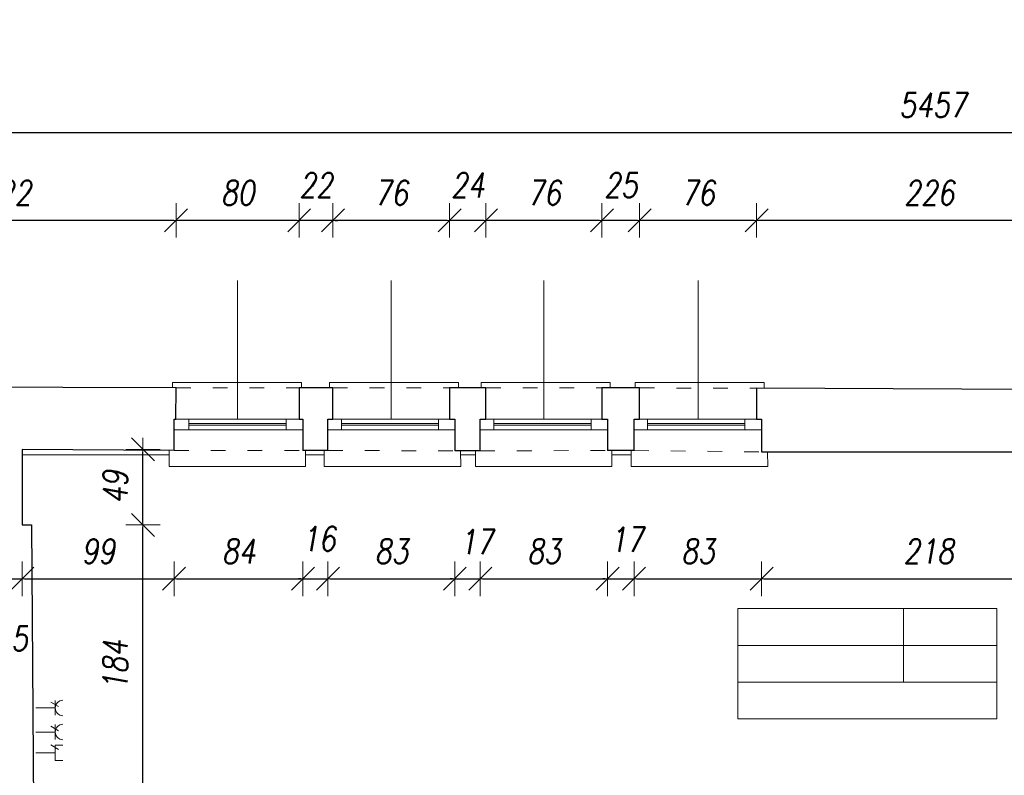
# Model space of a CAD drawing. Header units: millimetres. Extents: x -58431 to 28973, y -32170 to 9431.
# Tile 24 of 54: x -34707 to -28274, y -4259 to 677. Entities that reach past the tile are written whole.
import ezdxf

# ---------------------------------------------------------------- set-up
doc = ezdxf.new("R2010")
doc.units = ezdxf.units.MM
doc.header["$LTSCALE"] = 8
doc.linetypes.add('ACAD_ISO03W100', pattern=[30, 12, -18])
doc.layers.get('Defpoints').update_dxf_attribs({"lineweight": 0})
for name, color, linetype, lineweight in [('A_DIMEN', 7, 'Continuous', 0), ('BAM_OPISY POWIERZCHNI', 40, 'Continuous', 0), ('instalacje', 6, 'Continuous', 0), ('piętro_dzwi i okna', 3, 'Continuous', 0), ('piętro_parapet', 6, 'Continuous', 0), ('piętro_podciąg', 2, 'ACAD_ISO03W100', 0), ('piętro_rzut', 7, 'Continuous', 30), ('piętro_widok', 4, 'Continuous', 0), ('wymiarowanie', 4, 'Continuous', 0)]:
    doc.layers.add(name, color=color, linetype=linetype, lineweight=lineweight)
doc.styles.add('ROMANS1', font='romans.shx', dxfattribs={"width": 0.8, "oblique": 10})
doc.dimstyles.new('NARCH100', dxfattribs={"dimscale": 100, "dimtxt": 1.6, "dimasz": 0.15, "dimexe": 0, "dimexo": 0, "dimgap": 1, "dimtad": 1, "dimdec": 0, "dimlfac": 0.1, "dimrnd": 1, "dimdsep": 46, "dimtxsty": 'ROMANS1', "dimblk": 'wym', "dimcen": -1.5, "dimse1": 1, "dimse2": 1, "dimclrd": 4, "dimclre": 4, "dimclrt": 3, "dimadec": 0, "dimazin": 0, "dimtfac": 0.04, "dimtdec": 0, "dimtmove": 2, "dimatfit": 3, "dimldrblk": 'wym', "dimfxl": 0, "dimtolj": 1, "dimarcsym": 0})

# ---------------------------------------------------------------- blocks, each defined once
blk = doc.blocks.new('wym')
at = {"layer": 'A_DIMEN', "color": 4, "ltscale": 100}
for p, q in [((-5, -5), (5, 5)), ((0, -7.5), (0, 7.5)), ((-5, 0), (5, 0))]:
    blk.add_line(p, q, dxfattribs=at)
blk = doc.blocks.new('*D151')
at = {"layer": 'Defpoints', "color": 0, "transparency": 16777216}
for p in [(-29892.7, -634.4), (-29892.7, -1729.4), (-27637, -1740.9)]:
    blk.add_point(p, dxfattribs=at)
at = {"layer": 'piętro_widok', "color": 4, "lineweight": -2, "transparency": 16777216}
blk.add_line((-27652, -634.4), (-29877.7, -634.4), dxfattribs=at)
at = {"layer": 'piętro_widok', "color": 4, "lineweight": -2, "transparency": 16777216, "xscale": 15, "yscale": 15, "zscale": 15}
for p, rotation in [((-29892.7, -634.4), 179.9999999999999), ((-27637, -634.4), 359.9999999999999)]:
    blk.add_blockref('wym', p, dxfattribs=dict(at, rotation=rotation))
at = {"layer": 'piętro_widok', "color": 3, "transparency": 16777216, "insert": (-28764.8, -454.4), "char_height": 160, "attachment_point": 5, "style": 'ROMANS1'}
blk.add_mtext('\\A1;226', dxfattribs=at)
blk = doc.blocks.new('*D152')
at = {"layer": 'Defpoints', "color": 0, "transparency": 16777216}
for p in [(-30656.7, -634.4), (-30656.7, -1728.9), (-29892.7, -1729.4)]:
    blk.add_point(p, dxfattribs=at)
at = {"layer": 'piętro_widok', "color": 4, "lineweight": -2, "transparency": 16777216}
blk.add_line((-29907.7, -634.4), (-30641.7, -634.4), dxfattribs=at)
at = {"layer": 'piętro_widok', "color": 4, "lineweight": -2, "transparency": 16777216, "xscale": 15, "yscale": 15, "zscale": 15}
for p, rotation in [((-30656.7, -634.4), 179.9999999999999), ((-29892.7, -634.4), 359.9999999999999)]:
    blk.add_blockref('wym', p, dxfattribs=dict(at, rotation=rotation))
at = {"layer": 'piętro_widok', "color": 3, "transparency": 16777216, "insert": (-30274.7, -454.4), "char_height": 160, "attachment_point": 5, "style": 'ROMANS1'}
blk.add_mtext('\\A1;76', dxfattribs=at)
blk = doc.blocks.new('*D153')
at = {"layer": 'Defpoints', "color": 0, "transparency": 16777216}
for p in [(-30903, -634.4), (-30903, -1728.2), (-30656.7, -1728.9)]:
    blk.add_point(p, dxfattribs=at)
at = {"layer": 'piętro_widok', "color": 4, "lineweight": -2, "transparency": 16777216}
blk.add_line((-30671.7, -634.4), (-30888, -634.4), dxfattribs=at)
at = {"layer": 'piętro_widok', "color": 4, "lineweight": -2, "transparency": 16777216, "xscale": 15, "yscale": 15, "zscale": 15}
for p, rotation in [((-30903, -634.4), 179.9999999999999), ((-30656.7, -634.4), 359.9999999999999)]:
    blk.add_blockref('wym', p, dxfattribs=dict(at, rotation=rotation))
at = {"layer": 'piętro_widok', "color": 3, "transparency": 16777216, "insert": (-30779.9, -404.4), "char_height": 160, "attachment_point": 5, "style": 'ROMANS1'}
blk.add_mtext('\\A1;25', dxfattribs=at)
blk = doc.blocks.new('*D154')
at = {"layer": 'Defpoints', "color": 0, "transparency": 16777216}
for p in [(-31660.6, -634.4), (-31660.6, -1728.2), (-30903, -1728.2)]:
    blk.add_point(p, dxfattribs=at)
at = {"layer": 'piętro_widok', "color": 4, "lineweight": -2, "transparency": 16777216}
blk.add_line((-30918, -634.4), (-31645.6, -634.4), dxfattribs=at)
at = {"layer": 'piętro_widok', "color": 4, "lineweight": -2, "transparency": 16777216, "xscale": 15, "yscale": 15, "zscale": 15}
for p, rotation in [((-31660.6, -634.4), 179.9999999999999), ((-30903, -634.4), 359.9999999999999)]:
    blk.add_blockref('wym', p, dxfattribs=dict(at, rotation=rotation))
at = {"layer": 'piętro_widok', "color": 3, "transparency": 16777216, "insert": (-31281.8, -454.4), "char_height": 160, "attachment_point": 5, "style": 'ROMANS1'}
blk.add_mtext('\\A1;76', dxfattribs=at)
blk = doc.blocks.new('*D155')
at = {"layer": 'Defpoints', "color": 0, "transparency": 16777216}
for p in [(-31898.8, -634.4), (-31898.8, -1728.1), (-31660.6, -1728.2)]:
    blk.add_point(p, dxfattribs=at)
at = {"layer": 'piętro_widok', "color": 4, "lineweight": -2, "transparency": 16777216}
blk.add_line((-31675.6, -634.4), (-31883.8, -634.4), dxfattribs=at)
at = {"layer": 'piętro_widok', "color": 4, "lineweight": -2, "transparency": 16777216, "xscale": 15, "yscale": 15, "zscale": 15}
for p, rotation in [((-31898.8, -634.4), 179.9999999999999), ((-31660.6, -634.4), 359.9999999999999)]:
    blk.add_blockref('wym', p, dxfattribs=dict(at, rotation=rotation))
at = {"layer": 'piętro_widok', "color": 3, "transparency": 16777216, "insert": (-31779.7, -404.4), "char_height": 160, "attachment_point": 5, "style": 'ROMANS1'}
blk.add_mtext('\\A1;24', dxfattribs=at)
blk = doc.blocks.new('*D156')
at = {"layer": 'Defpoints', "color": 0, "transparency": 16777216}
for p in [(-32660.7, -634.4), (-32660.7, -1727.5), (-31898.8, -1728.1)]:
    blk.add_point(p, dxfattribs=at)
at = {"layer": 'piętro_widok', "color": 4, "lineweight": -2, "transparency": 16777216}
blk.add_line((-31913.8, -634.4), (-32645.7, -634.4), dxfattribs=at)
at = {"layer": 'piętro_widok', "color": 4, "lineweight": -2, "transparency": 16777216, "xscale": 15, "yscale": 15, "zscale": 15}
for p, rotation in [((-32660.7, -634.4), 179.9999999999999), ((-31898.8, -634.4), 359.9999999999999)]:
    blk.add_blockref('wym', p, dxfattribs=dict(at, rotation=rotation))
at = {"layer": 'piętro_widok', "color": 3, "transparency": 16777216, "insert": (-32279.8, -454.4), "char_height": 160, "attachment_point": 5, "style": 'ROMANS1'}
blk.add_mtext('\\A1;76', dxfattribs=at)
blk = doc.blocks.new('*D157')
at = {"layer": 'Defpoints', "color": 0, "transparency": 16777216}
for p in [(-32881.1, -634.4), (-32881.1, -1727.4), (-32660.7, -1727.5)]:
    blk.add_point(p, dxfattribs=at)
at = {"layer": 'piętro_widok', "color": 4, "lineweight": -2, "transparency": 16777216}
for p, q in [((-32896.1, -634.4), (-32911.1, -634.4)), ((-32660.7, -634.4), (-32881.1, -634.4)), ((-32645.7, -634.4), (-32630.7, -634.4))]:
    blk.add_line(p, q, dxfattribs=at)
at = {"layer": 'piętro_widok', "color": 4, "lineweight": -2, "transparency": 16777216, "xscale": 15, "yscale": 15, "zscale": 15}
blk.add_blockref('wym', (-32881.1, -634.4), dxfattribs=at)
at = {"layer": 'piętro_widok', "color": 4, "lineweight": -2, "transparency": 16777216, "xscale": 15, "yscale": 15, "zscale": 15, "rotation": 179.9999999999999}
blk.add_blockref('wym', (-32660.7, -634.4), dxfattribs=at)
at = {"layer": 'piętro_widok', "color": 3, "transparency": 16777216, "insert": (-32770.9, -404.4), "char_height": 160, "attachment_point": 5, "style": 'ROMANS1'}
blk.add_mtext('\\A1;22', dxfattribs=at)
blk = doc.blocks.new('*D158')
at = {"layer": 'Defpoints', "color": 0, "transparency": 16777216}
for p in [(-33685.5, -634.4), (-33685.5, -1727, -1869.9), (-32881.1, -1727.4)]:
    blk.add_point(p, dxfattribs=at)
at = {"layer": 'piętro_widok', "color": 4, "lineweight": -2, "transparency": 16777216}
blk.add_line((-32896.1, -634.4), (-33670.5, -634.4), dxfattribs=at)
at = {"layer": 'piętro_widok', "color": 4, "lineweight": -2, "transparency": 16777216, "xscale": 15, "yscale": 15, "zscale": 15}
for p, rotation in [((-33685.5, -634.4), 179.9999999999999), ((-32881.1, -634.4), 359.9999999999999)]:
    blk.add_blockref('wym', p, dxfattribs=dict(at, rotation=rotation))
at = {"layer": 'piętro_widok', "color": 3, "transparency": 16777216, "insert": (-33283.3, -454.4), "char_height": 160, "attachment_point": 5, "style": 'ROMANS1'}
blk.add_mtext('\\A1;80', dxfattribs=at)
blk = doc.blocks.new('*D159')
at = {"layer": 'Defpoints', "color": 0, "transparency": 16777216}
for p in [(-35906.4, -634.4), (-35906.4, -1722.5), (-33685.5, -1727, -1869.9)]:
    blk.add_point(p, dxfattribs=at)
at = {"layer": 'piętro_widok', "color": 4, "lineweight": -2, "transparency": 16777216}
blk.add_line((-33700.5, -634.4), (-35891.4, -634.4), dxfattribs=at)
at = {"layer": 'piętro_widok', "color": 4, "lineweight": -2, "transparency": 16777216, "xscale": 15, "yscale": 15, "zscale": 15}
for p, rotation in [((-35906.4, -634.4), 179.9999999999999), ((-33685.5, -634.4), 359.9999999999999)]:
    blk.add_blockref('wym', p, dxfattribs=dict(at, rotation=rotation))
at = {"layer": 'piętro_widok', "color": 3, "transparency": 16777216, "insert": (-34795.9, -454.4), "char_height": 160, "attachment_point": 5, "style": 'ROMANS1'}
blk.add_mtext('\\A1;222', dxfattribs=at)
blk = doc.blocks.new('*D542')
at = {"layer": 'BAM_OPISY POWIERZCHNI', "color": 4, "lineweight": -2, "transparency": 16777216}
blk.add_line((-56012, -61), (-1471.7, -61), dxfattribs=at)
at = {"layer": 'Defpoints', "color": 0, "transparency": 16777216}
for p in [(-1456.7, -61), (-1456.7, -1693.8), (-56027, -1738.3)]:
    blk.add_point(p, dxfattribs=at)
at = {"layer": 'BAM_OPISY POWIERZCHNI', "color": 4, "lineweight": -2, "transparency": 16777216, "xscale": 15, "yscale": 15, "zscale": 15, "rotation": 179.9999999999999}
blk.add_blockref('wym', (-56027, -61), dxfattribs=at)
at = {"layer": 'BAM_OPISY POWIERZCHNI', "color": 4, "lineweight": -2, "transparency": 16777216, "xscale": 15, "yscale": 15, "zscale": 15}
blk.add_blockref('wym', (-1456.7, -61), dxfattribs=at)
at = {"layer": 'BAM_OPISY POWIERZCHNI', "color": 3, "transparency": 16777216, "insert": (-28741.9, 119), "char_height": 160, "attachment_point": 5, "style": 'ROMANS1'}
blk.add_mtext('\\A1;5457', dxfattribs=at)
blk = doc.blocks.new('*D564')
at = {"layer": 'BAM_OPISY POWIERZCHNI', "color": 4, "lineweight": -2, "transparency": 16777216}
for p, q in [((-34852.7, -2975.4), (-34867.7, -2975.4)), ((-34837.7, -2975.4), (-34690.1, -2975.4)), ((-34675.1, -2975.4), (-34660.1, -2975.4))]:
    blk.add_line(p, q, dxfattribs=at)
at = {"layer": 'Defpoints', "color": 0, "transparency": 16777216}
for p in [(-34837.7, -2139.4), (-34690.1, -2130.4), (-34690.1, -2975.4)]:
    blk.add_point(p, dxfattribs=at)
at = {"layer": 'BAM_OPISY POWIERZCHNI', "color": 4, "lineweight": -2, "transparency": 16777216, "xscale": 15, "yscale": 15, "zscale": 15}
for p, rotation in [((-34837.7, -2975.4), 359.9999999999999), ((-34690.1, -2975.4), 179.9999999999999)]:
    blk.add_blockref('wym', p, dxfattribs=dict(at, rotation=rotation))
at = {"layer": 'BAM_OPISY POWIERZCHNI', "color": 3, "transparency": 16777216, "insert": (-34763.9, -3365.4), "char_height": 160, "attachment_point": 5, "style": 'ROMANS1'}
blk.add_mtext('\\A1;15', dxfattribs=at)
blk = doc.blocks.new('*D565')
at = {"layer": 'BAM_OPISY POWIERZCHNI', "color": 4, "lineweight": -2, "transparency": 16777216}
blk.add_line((-34675.1, -2975.4), (-33713.1, -2975.4), dxfattribs=at)
at = {"layer": 'Defpoints', "color": 0, "transparency": 16777216}
for p in [(-33698.1, -2002), (-34690.1, -2130.4), (-33698.1, -2975.4)]:
    blk.add_point(p, dxfattribs=at)
at = {"layer": 'BAM_OPISY POWIERZCHNI', "color": 4, "lineweight": -2, "transparency": 16777216, "xscale": 15, "yscale": 15, "zscale": 15, "rotation": 179.9999999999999}
blk.add_blockref('wym', (-34690.1, -2975.4), dxfattribs=at)
at = {"layer": 'BAM_OPISY POWIERZCHNI', "color": 4, "lineweight": -2, "transparency": 16777216, "xscale": 15, "yscale": 15, "zscale": 15}
blk.add_blockref('wym', (-33698.1, -2975.4), dxfattribs=at)
at = {"layer": 'BAM_OPISY POWIERZCHNI', "color": 3, "transparency": 16777216, "insert": (-34194.1, -2795.4), "char_height": 160, "attachment_point": 5, "style": 'ROMANS1'}
blk.add_mtext('\\A1;99', dxfattribs=at)
blk = doc.blocks.new('*D566')
at = {"layer": 'BAM_OPISY POWIERZCHNI', "color": 4, "lineweight": -2, "transparency": 16777216}
blk.add_line((-33683.1, -2975.4), (-32871.2, -2975.4), dxfattribs=at)
at = {"layer": 'Defpoints', "color": 0, "transparency": 16777216}
for p in [(-33698.1, -2002), (-32856.2, -2002), (-32856.2, -2975.4)]:
    blk.add_point(p, dxfattribs=at)
at = {"layer": 'BAM_OPISY POWIERZCHNI', "color": 4, "lineweight": -2, "transparency": 16777216, "xscale": 15, "yscale": 15, "zscale": 15, "rotation": 179.9999999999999}
blk.add_blockref('wym', (-33698.1, -2975.4), dxfattribs=at)
at = {"layer": 'BAM_OPISY POWIERZCHNI', "color": 4, "lineweight": -2, "transparency": 16777216, "xscale": 15, "yscale": 15, "zscale": 15}
blk.add_blockref('wym', (-32856.2, -2975.4), dxfattribs=at)
at = {"layer": 'BAM_OPISY POWIERZCHNI', "color": 3, "transparency": 16777216, "insert": (-33277.1, -2795.4), "char_height": 160, "attachment_point": 5, "style": 'ROMANS1'}
blk.add_mtext('\\A1;84', dxfattribs=at)
blk = doc.blocks.new('*D567')
at = {"layer": 'BAM_OPISY POWIERZCHNI', "color": 4, "lineweight": -2, "transparency": 16777216}
for p, q in [((-32871.2, -2975.4), (-32886.2, -2975.4)), ((-32856.2, -2975.4), (-32692.9, -2975.4)), ((-32677.9, -2975.4), (-32662.9, -2975.4))]:
    blk.add_line(p, q, dxfattribs=at)
at = {"layer": 'Defpoints', "color": 0, "transparency": 16777216}
for p in [(-32856.2, -2002), (-32692.9, -2002), (-32692.9, -2975.4)]:
    blk.add_point(p, dxfattribs=at)
at = {"layer": 'BAM_OPISY POWIERZCHNI', "color": 4, "lineweight": -2, "transparency": 16777216, "xscale": 15, "yscale": 15, "zscale": 15}
for p, rotation in [((-32856.2, -2975.4), 359.9999999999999), ((-32692.9, -2975.4), 179.9999999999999)]:
    blk.add_blockref('wym', p, dxfattribs=dict(at, rotation=rotation))
at = {"layer": 'BAM_OPISY POWIERZCHNI', "color": 3, "transparency": 16777216, "insert": (-32752.6, -2714.1), "char_height": 160, "attachment_point": 5, "style": 'ROMANS1'}
blk.add_mtext('\\A1;16', dxfattribs=at)
blk = doc.blocks.new('*D568')
at = {"layer": 'BAM_OPISY POWIERZCHNI', "color": 4, "lineweight": -2, "transparency": 16777216}
blk.add_line((-32677.9, -2975.4), (-31879.1, -2975.4), dxfattribs=at)
at = {"layer": 'Defpoints', "color": 0, "transparency": 16777216}
for p in [(-32692.9, -2002), (-31864.1, -2002), (-31864.1, -2975.4)]:
    blk.add_point(p, dxfattribs=at)
at = {"layer": 'BAM_OPISY POWIERZCHNI', "color": 4, "lineweight": -2, "transparency": 16777216, "xscale": 15, "yscale": 15, "zscale": 15, "rotation": 179.9999999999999}
blk.add_blockref('wym', (-32692.9, -2975.4), dxfattribs=at)
at = {"layer": 'BAM_OPISY POWIERZCHNI', "color": 4, "lineweight": -2, "transparency": 16777216, "xscale": 15, "yscale": 15, "zscale": 15}
blk.add_blockref('wym', (-31864.1, -2975.4), dxfattribs=at)
at = {"layer": 'BAM_OPISY POWIERZCHNI', "color": 3, "transparency": 16777216, "insert": (-32278.5, -2795.4), "char_height": 160, "attachment_point": 5, "style": 'ROMANS1'}
blk.add_mtext('\\A1;83', dxfattribs=at)
blk = doc.blocks.new('*D569')
at = {"layer": 'BAM_OPISY POWIERZCHNI', "color": 4, "lineweight": -2, "transparency": 16777216}
for p, q in [((-31879.1, -2975.4), (-31894.1, -2975.4)), ((-31864.1, -2975.4), (-31698.1, -2975.4)), ((-31683.1, -2975.4), (-31668.1, -2975.4))]:
    blk.add_line(p, q, dxfattribs=at)
at = {"layer": 'Defpoints', "color": 0, "transparency": 16777216}
for p in [(-31864.1, -2002), (-31698.1, -2002), (-31698.1, -2975.4)]:
    blk.add_point(p, dxfattribs=at)
at = {"layer": 'BAM_OPISY POWIERZCHNI', "color": 4, "lineweight": -2, "transparency": 16777216, "xscale": 15, "yscale": 15, "zscale": 15}
for p, rotation in [((-31864.1, -2975.4), 359.9999999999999), ((-31698.1, -2975.4), 179.9999999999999)]:
    blk.add_blockref('wym', p, dxfattribs=dict(at, rotation=rotation))
at = {"layer": 'BAM_OPISY POWIERZCHNI', "color": 3, "transparency": 16777216, "insert": (-31723.6, -2734.3), "char_height": 160, "attachment_point": 5, "style": 'ROMANS1'}
blk.add_mtext('\\A1;17', dxfattribs=at)
blk = doc.blocks.new('*D570')
at = {"layer": 'BAM_OPISY POWIERZCHNI', "color": 4, "lineweight": -2, "transparency": 16777216}
blk.add_line((-31683.1, -2975.4), (-30881.5, -2975.4), dxfattribs=at)
at = {"layer": 'Defpoints', "color": 0, "transparency": 16777216}
for p in [(-31698.1, -2002), (-30866.5, -2002), (-30866.5, -2975.4)]:
    blk.add_point(p, dxfattribs=at)
at = {"layer": 'BAM_OPISY POWIERZCHNI', "color": 4, "lineweight": -2, "transparency": 16777216, "xscale": 15, "yscale": 15, "zscale": 15, "rotation": 179.9999999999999}
blk.add_blockref('wym', (-31698.1, -2975.4), dxfattribs=at)
at = {"layer": 'BAM_OPISY POWIERZCHNI', "color": 4, "lineweight": -2, "transparency": 16777216, "xscale": 15, "yscale": 15, "zscale": 15}
blk.add_blockref('wym', (-30866.5, -2975.4), dxfattribs=at)
at = {"layer": 'BAM_OPISY POWIERZCHNI', "color": 3, "transparency": 16777216, "insert": (-31282.3, -2795.4), "char_height": 160, "attachment_point": 5, "style": 'ROMANS1'}
blk.add_mtext('\\A1;83', dxfattribs=at)
blk = doc.blocks.new('*D571')
at = {"layer": 'BAM_OPISY POWIERZCHNI', "color": 4, "lineweight": -2, "transparency": 16777216}
for p, q in [((-30881.5, -2975.4), (-30896.5, -2975.4)), ((-30866.5, -2975.4), (-30693, -2975.4)), ((-30678, -2975.4), (-30663, -2975.4))]:
    blk.add_line(p, q, dxfattribs=at)
at = {"layer": 'Defpoints', "color": 0, "transparency": 16777216}
for p in [(-30866.5, -2002), (-30693, -2002), (-30693, -2975.4)]:
    blk.add_point(p, dxfattribs=at)
at = {"layer": 'BAM_OPISY POWIERZCHNI', "color": 4, "lineweight": -2, "transparency": 16777216, "xscale": 15, "yscale": 15, "zscale": 15}
for p, rotation in [((-30866.5, -2975.4), 359.9999999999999), ((-30693, -2975.4), 179.9999999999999)]:
    blk.add_blockref('wym', p, dxfattribs=dict(at, rotation=rotation))
at = {"layer": 'BAM_OPISY POWIERZCHNI', "color": 3, "transparency": 16777216, "insert": (-30741.4, -2718.2), "char_height": 160, "attachment_point": 5, "style": 'ROMANS1'}
blk.add_mtext('\\A1;17', dxfattribs=at)
blk = doc.blocks.new('*D572')
at = {"layer": 'BAM_OPISY POWIERZCHNI', "color": 4, "lineweight": -2, "transparency": 16777216}
blk.add_line((-30678, -2975.4), (-29875, -2975.4), dxfattribs=at)
at = {"layer": 'Defpoints', "color": 0, "transparency": 16777216}
for p in [(-30693, -2002), (-29860, -2002), (-29860, -2975.4)]:
    blk.add_point(p, dxfattribs=at)
at = {"layer": 'BAM_OPISY POWIERZCHNI', "color": 4, "lineweight": -2, "transparency": 16777216, "xscale": 15, "yscale": 15, "zscale": 15, "rotation": 179.9999999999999}
blk.add_blockref('wym', (-30693, -2975.4), dxfattribs=at)
at = {"layer": 'BAM_OPISY POWIERZCHNI', "color": 4, "lineweight": -2, "transparency": 16777216, "xscale": 15, "yscale": 15, "zscale": 15}
blk.add_blockref('wym', (-29860, -2975.4), dxfattribs=at)
at = {"layer": 'BAM_OPISY POWIERZCHNI', "color": 3, "transparency": 16777216, "insert": (-30276.5, -2795.4), "char_height": 160, "attachment_point": 5, "style": 'ROMANS1'}
blk.add_mtext('\\A1;83', dxfattribs=at)
blk = doc.blocks.new('*D573')
at = {"layer": 'BAM_OPISY POWIERZCHNI', "color": 4, "lineweight": -2, "transparency": 16777216}
blk.add_line((-29845, -2975.4), (-27693, -2975.4), dxfattribs=at)
at = {"layer": 'Defpoints', "color": 0, "transparency": 16777216}
for p in [(-29860, -2002), (-27678, -2002), (-27678, -2975.4)]:
    blk.add_point(p, dxfattribs=at)
at = {"layer": 'BAM_OPISY POWIERZCHNI', "color": 4, "lineweight": -2, "transparency": 16777216, "xscale": 15, "yscale": 15, "zscale": 15, "rotation": 179.9999999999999}
blk.add_blockref('wym', (-29860, -2975.4), dxfattribs=at)
at = {"layer": 'BAM_OPISY POWIERZCHNI', "color": 4, "lineweight": -2, "transparency": 16777216, "xscale": 15, "yscale": 15, "zscale": 15}
blk.add_blockref('wym', (-27678, -2975.4), dxfattribs=at)
at = {"layer": 'BAM_OPISY POWIERZCHNI', "color": 3, "transparency": 16777216, "insert": (-28769, -2795.4), "char_height": 160, "attachment_point": 5, "style": 'ROMANS1'}
blk.add_mtext('\\A1;218', dxfattribs=at)
blk = doc.blocks.new('*D644')
at = {"layer": 'BAM_OPISY POWIERZCHNI', "color": 4, "lineweight": -2, "transparency": 16777216}
blk.add_line((-33902.2, -4443.6), (-33902.2, -2638.3), dxfattribs=at)
at = {"layer": 'Defpoints', "color": 0, "transparency": 16777216}
for p in [(-34629.9, -2623.3), (-33902.2, -2623.3), (-34317.9, -4458.6)]:
    blk.add_point(p, dxfattribs=at)
at = {"layer": 'BAM_OPISY POWIERZCHNI', "color": 4, "lineweight": -2, "transparency": 16777216, "xscale": 15, "yscale": 15, "zscale": 15}
for p, rotation in [((-33902.2, -2623.3), 90), ((-33902.2, -4458.6), 270)]:
    blk.add_blockref('wym', p, dxfattribs=dict(at, rotation=rotation))
at = {"layer": 'BAM_OPISY POWIERZCHNI', "color": 3, "transparency": 16777216, "insert": (-34082.2, -3541), "char_height": 160, "attachment_point": 5, "rotation": 90, "style": 'ROMANS1'}
blk.add_mtext('\\A1;184', dxfattribs=at)
blk = doc.blocks.new('*D645')
at = {"layer": 'BAM_OPISY POWIERZCHNI', "color": 4, "lineweight": -2, "transparency": 16777216}
blk.add_line((-33902.2, -2608.3), (-33902.2, -2145.4), dxfattribs=at)
at = {"layer": 'Defpoints', "color": 0, "transparency": 16777216}
for p in [(-34690.1, -2130.4), (-33902.2, -2130.4), (-34629.9, -2623.3)]:
    blk.add_point(p, dxfattribs=at)
at = {"layer": 'BAM_OPISY POWIERZCHNI', "color": 4, "lineweight": -2, "transparency": 16777216, "xscale": 15, "yscale": 15, "zscale": 15}
for p, rotation in [((-33902.2, -2130.4), 90), ((-33902.2, -2623.3), 270)]:
    blk.add_blockref('wym', p, dxfattribs=dict(at, rotation=rotation))
at = {"layer": 'BAM_OPISY POWIERZCHNI', "color": 3, "transparency": 16777216, "insert": (-34082.2, -2376.9), "char_height": 160, "attachment_point": 5, "rotation": 90, "style": 'ROMANS1'}
blk.add_mtext('\\A1;49', dxfattribs=at)

msp = doc.modelspace()

# ---------------------------------------------------------------- linework, layer by layer
at = {"layer": 'BAM_OPISY POWIERZCHNI'}
msp.add_line((-28932.4, -3170.1), (-28932.4, -3650.1), dxfattribs=at)
at = {"layer": 'BAM_OPISY POWIERZCHNI', "elevation": 0}
for points in [[(-30014.5, -3170.1), (-30014.5, -3650.1), (-28323.9, -3650.1), (-28323.9, -3170.1)], [(-30014.5, -3170.1), (-28323.9, -3170.1)], [(-28323.9, -3410.1), (-30014.5, -3410.1)], [(-30014.5, -3650.1), (-30014.5, -3890.1), (-28323.9, -3890.1), (-28323.9, -3650.1)]]:
    msp.add_lwpolyline(points, dxfattribs=at)
at = {"layer": 'instalacje'}
for points in [[(-34453, -3810.5), (-34502.8, -3780.6)], [(-34474.6, -3771.2), (-34474.6, -3867.1)], [(-34474.6, -3819.2), (-34602.6, -3819.2)], [(-34474.6, -3976.1), (-34602.6, -3976.1)], [(-34453, -3967.4), (-34502.8, -3937.5)], [(-34474.6, -3928.1), (-34474.6, -4024)], [(-34474.6, -4111.7), (-34602.6, -4111.7)], [(-34453, -4090.2), (-34502.8, -4060.3)], [(-34474.6, -4161.9), (-34474.6, -4061.5)], [(-34424.4, -4061.5), (-34474.6, -4061.5)], [(-34424.4, -4161.9), (-34474.6, -4161.9)]]:
    msp.add_lwpolyline(points, dxfattribs=at)
for centre in [(-34424.4, -3819.2), (-34424.4, -3976.1)]:
    msp.add_arc(centre, 50.2, 90, 270, dxfattribs=at)
at = {"layer": 'piętro_dzwi i okna'}
for points in [[(-33686.9, -1932.1), (-32881.1, -1932.1)], [(-33602.1, -2002), (-33602.1, -1932)], [(-33602.1, -1961.7), (-32966.5, -1961.7)], [(-33602.1, -1971.3), (-32966.5, -1971.3)], [(-32966.5, -2002), (-32966.5, -1932)], [(-32662.1, -1932.1), (-31898.8, -1932)], [(-32605.6, -2002), (-32605.6, -1932)], [(-32605.6, -1961.7), (-31970.1, -1961.7)], [(-32605.6, -1971.3), (-31970.1, -1971.3)], [(-31970.1, -2002), (-31970.1, -1932)], [(-31661.9, -1932.1), (-30903, -1932.1)], [(-31609.2, -2002), (-31609.2, -1932)], [(-31609.2, -1961.7), (-30973.6, -1961.7)], [(-31609.2, -1971.3), (-30973.6, -1971.3)], [(-30973.6, -2002), (-30973.6, -1932)], [(-30658.1, -1932.2), (-29892.7, -1932)], [(-30605.9, -2002), (-30605.9, -1932)], [(-30605.9, -1961.7), (-29970.3, -1961.7)], [(-30605.9, -1971.3), (-29970.3, -1971.3)], [(-29970.3, -2002), (-29970.3, -1932)], [(-33698.1, -2002), (-32856.2, -2002)], [(-32692.9, -2002), (-31864.1, -2002)], [(-31698.1, -2002), (-30866.5, -2002)], [(-30693, -2002), (-29860, -2002)]]:
    msp.add_lwpolyline(points, dxfattribs=at)
at = {"layer": 'piętro_parapet'}
for points in [[(-33708.2, -1727), (-33708.2, -1692.7), (-32865.6, -1692.7), (-32865.6, -1727.4)], [(-32682.7, -1727.5), (-32682.7, -1692.7), (-31840.1, -1692.7), (-31840.1, -1728.1)], [(-31692, -1728.2), (-31692, -1692.7), (-30849.4, -1692.7), (-30849.4, -1728.8)], [(-30685.3, -1728.9), (-30685.3, -1692.7), (-29842.7, -1692.7), (-29842.7, -1729.7)], [(-33731, -2136.3), (-33731, -2242.1), (-32839.4, -2242.1), (-32839.8, -2136.6)], [(-32717.4, -2137), (-32717.4, -2242.1), (-31825.8, -2242.1), (-31826.2, -2139.9)], [(-31729.2, -2140.2), (-31729.2, -2242.1), (-30837.6, -2242.1), (-30838, -2137.2)], [(-30711.7, -2137.6), (-30711.7, -2242.1), (-29820.1, -2242.1), (-29820.5, -2146.4)]]:
    msp.add_lwpolyline(points, dxfattribs=at)
at = {"layer": 'piętro_podciąg', "elevation": -1869.9}
msp.add_lwpolyline([(-33685.5, -1727), (-32881.1, -1727)], dxfattribs=at)
at = {"layer": 'piętro_podciąg'}
for points in [[(-32660.7, -1727.5), (-31898.8, -1728.1)], [(-31660.6, -1728.2), (-30903, -1728.2)], [(-30656.7, -1728.9), (-29892.7, -1729.4)], [(-33698.1, -2136.5), (-32856.2, -2136.5)], [(-32692.9, -2137.1), (-31864.1, -2139.8)], [(-31698.1, -2140.3), (-30866.5, -2137.1)], [(-30693, -2137.6), (-29860, -2146.4)]]:
    msp.add_lwpolyline(points, dxfattribs=at)
at = {"layer": 'piętro_rzut'}
for p, q in [((-33686.9, -1932.1, -1869.9), (-33685.5, -1727, -1869.9)), ((-33698.1, -2133.8), (-33698.1, -1932))]:
    msp.add_line(p, q, dxfattribs=at)
at = {"layer": 'piętro_rzut', "elevation": -1869.9}
msp.add_lwpolyline([(-33685.5, -1727), (-35906.4, -1722.5)], dxfattribs=at)
at = {"layer": 'piętro_rzut'}
for points in [[(-32881.1, -1727.4), (-32881.1, -1932), (-32856.2, -1932), (-32856.2, -2136.5)], [(-32660.7, -1727.5), (-32881.1, -1727.4)], [(-32692.9, -2137.1), (-32692.9, -1932.9), (-32662.1, -1932.1), (-32660.7, -1727.5)], [(-31898.8, -1728.1), (-31898.8, -1932), (-31864.1, -1932), (-31864.1, -2139.8)], [(-31660.6, -1728.2), (-31898.8, -1728.1)], [(-31698.1, -2140.3), (-31698.1, -1932.1), (-31661.9, -1932.1), (-31660.6, -1728.2)], [(-30903, -1728.8), (-30903, -1932), (-30866.5, -1932), (-30866.5, -2137.1)], [(-30656.7, -1728.9), (-30903, -1728.8)], [(-30693, -2137.6), (-30693, -1932), (-30658.1, -1932), (-30656.7, -1728.9)], [(-29892.7, -1729.4), (-29892.7, -1932), (-29860, -1932), (-29860, -2146.4)], [(-27658.3, -1741), (-29892.7, -1729.4)], [(-33698.1, -1932), (-33686.9, -1932.1)], [(-33698.1, -2136.5), (-34690.1, -2130.4), (-34690.1, -2623.3), (-34629.9, -2623.3), (-34617.5, -4453.3)], [(-32692.9, -2137.1), (-32856.2, -2136.5)], [(-31698.1, -2140.3), (-31864.1, -2139.8)], [(-30693, -2137.6), (-30866.5, -2137.1)], [(-29860, -2146.4), (-27679.4, -2146.4)]]:
    msp.add_lwpolyline(points, dxfattribs=at)
at = {"layer": 'piętro_widok'}
for points in [[(-33731, -2166.1), (-34690.1, -2166.1)], [(-32717.4, -2165.7), (-32839.7, -2166.1)], [(-31729.2, -2165.4), (-31826.1, -2165.7)], [(-30711.7, -2164.9), (-30837.9, -2165.4)]]:
    msp.add_lwpolyline(points, dxfattribs=at)
at = {"layer": 'wymiarowanie'}
for points in [[(-33284, -1932.1), (-33283.5, -1026.7)], [(-32280.4, -1932), (-32279.9, -1026.6)], [(-31282.4, -1932.1), (-31281.9, -1026.7)], [(-30275.4, -1932.1), (-30274.8, -1026.7)]]:
    msp.add_lwpolyline(points, dxfattribs=at)

# ---------------------------------------------------------------- dimensions: what is measured, and where the dimension line sits
at = {"layer": 'BAM_OPISY POWIERZCHNI'}
for base, p1, p2, picture, middle in [((-1456.7, -61), (-56027, -1738.3), (-1456.7, -1693.8), '*D542', (-28741.9, 119)), ((-33698.1, -2975.4), (-34690.1, -2130.4), (-33698.1, -2002), '*D565', (-34194.1, -2795.4)), ((-32856.2, -2975.4), (-33698.1, -2002), (-32856.2, -2002), '*D566', (-33277.1, -2795.4)), ((-31864.1, -2975.4), (-32692.9, -2002), (-31864.1, -2002), '*D568', (-32278.5, -2795.4)), ((-30866.5, -2975.4), (-31698.1, -2002), (-30866.5, -2002), '*D570', (-31282.3, -2795.4)), ((-29860, -2975.4), (-30693, -2002), (-29860, -2002), '*D572', (-30276.5, -2795.4)), ((-27678, -2975.4), (-29860, -2002), (-27678, -2002), '*D573', (-28769, -2795.4)), ((-34690.1, -2975.4), (-34837.7, -2139.4), (-34690.1, -2130.4), '*D564', (-34763.9, -3365.4))]:
    dim = msp.add_linear_dim(base=base, p1=p1, p2=p2, dimstyle='NARCH100', dxfattribs=at)
    dim.commit()
    dim.dimension.update_dxf_attribs({"geometry": picture, "text_midpoint": middle})
for base, p1, p2, picture, middle in [((-33902.2, -2130.4), (-34629.9, -2623.3), (-34690.1, -2130.4), '*D645', (-34082.2, -2376.9)), ((-33902.2, -2623.3), (-34317.9, -4458.6), (-34629.9, -2623.3), '*D644', (-34082.2, -3541))]:
    dim = msp.add_linear_dim(base=base, p1=p1, p2=p2, angle=90, dimstyle='NARCH100', dxfattribs=at)
    dim.commit()
    dim.dimension.update_dxf_attribs({"geometry": picture, "text_midpoint": middle})
for base, p1, p2, picture, middle in [((-32692.9, -2975.4), (-32856.2, -2002), (-32692.9, -2002), '*D567', (-32752.6, -2714.1)), ((-31698.1, -2975.4), (-31864.1, -2002), (-31698.1, -2002), '*D569', (-31723.6, -2734.3)), ((-30693, -2975.4), (-30866.5, -2002), (-30693, -2002), '*D571', (-30741.4, -2718.2))]:
    dim = msp.add_linear_dim(base=base, p1=p1, p2=p2, dimstyle='NARCH100', dxfattribs=at)
    dim.commit()
    dim.dimension.update_dxf_attribs({"geometry": picture, "text_midpoint": middle, "dimtype": 160})
at = {"layer": 'piętro_widok'}
for base, p1, p2, picture, middle in [((-32881.1, -634.4), (-32660.7, -1727.5), (-32881.1, -1727.4), '*D157', (-32770.9, -404.4)), ((-31898.8, -634.4), (-31660.6, -1728.2), (-31898.8, -1728.1), '*D155', (-31779.7, -404.4)), ((-30903, -634.4), (-30656.7, -1728.9), (-30903, -1728.2), '*D153', (-30779.9, -404.4)), ((-35906.4, -634.4), (-33685.5, -1727, -1869.9), (-35906.4, -1722.5), '*D159', (-34795.9, -454.4)), ((-33685.5, -634.4), (-32881.1, -1727.4), (-33685.5, -1727, -1869.9), '*D158', (-33283.3, -454.4)), ((-32660.7, -634.4), (-31898.8, -1728.1), (-32660.7, -1727.5), '*D156', (-32279.8, -454.4)), ((-31660.6, -634.4), (-30903, -1728.2), (-31660.6, -1728.2), '*D154', (-31281.8, -454.4)), ((-30656.7, -634.4), (-29892.7, -1729.4), (-30656.7, -1728.9), '*D152', (-30274.7, -454.4)), ((-29892.7, -634.4), (-27637, -1740.9), (-29892.7, -1729.4), '*D151', (-28764.8, -454.4))]:
    dim = msp.add_linear_dim(base=base, p1=p1, p2=p2, dimstyle='NARCH100', dxfattribs=at)
    dim.commit()
    dim.dimension.update_dxf_attribs({"geometry": picture, "text_midpoint": middle})

doc.saveas('drawing.dxf')
